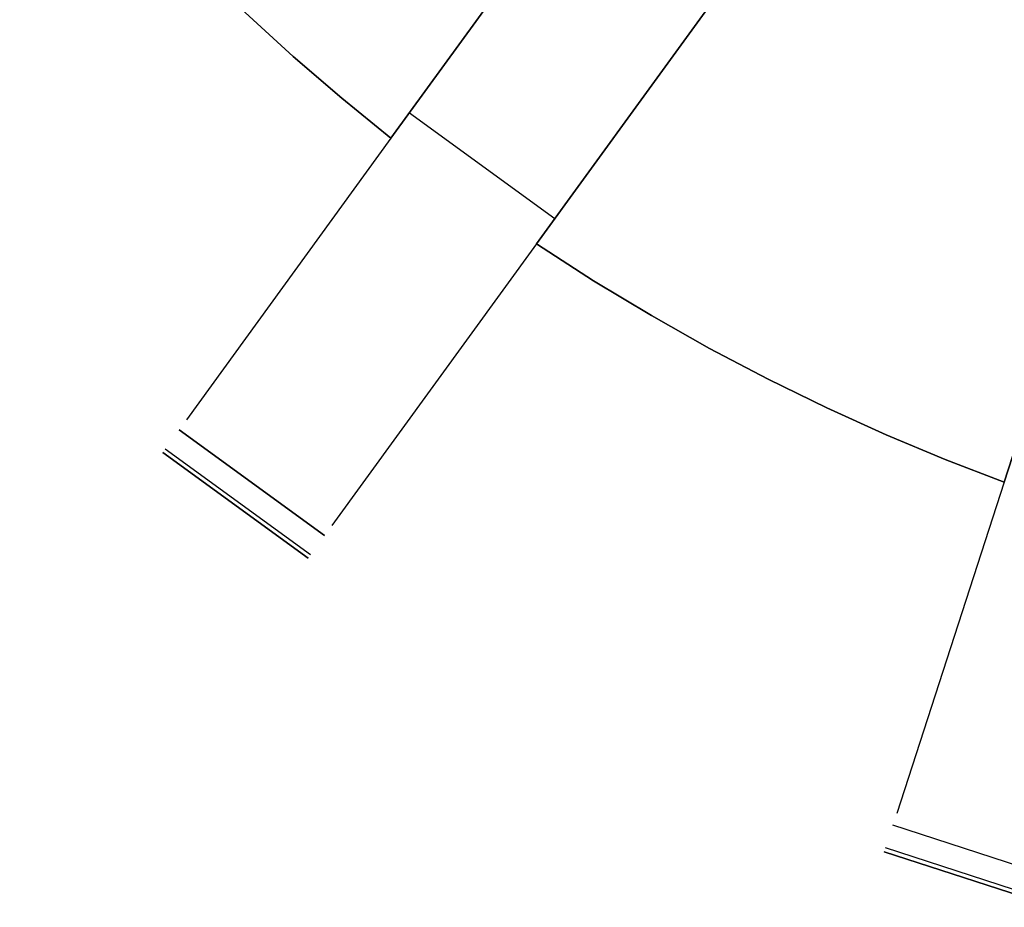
# Model space of a CAD drawing. Header units: millimetres. Extents: x 567 to 919, y 2269 to 2620.
# Tile 1 of 17: x 625 to 691, y 2275 to 2335. Entities that reach past the tile are written whole.
import ezdxf

# ---------------------------------------------------------------- set-up
doc = ezdxf.new("R2010")
doc.units = ezdxf.units.MM

msp = doc.modelspace()

# ---------------------------------------------------------------- linework, layer by layer
at = {"extrusion": (0.889572, -0.32285, -0.323156)}
for points in [[(2469.638, -54.375), (2385.771, -129.052)], [(2467.979, -52.512), (2384.112, -127.189)], [(2382.453, -125.325), (2466.32, -50.648)]]:
    msp.add_lwpolyline(points, dxfattribs=at)
at = {"extrusion": (0.970735, -0.182849, -0.155688)}
for points in [[(2454.497, 39.519), (2367.94, -32.024)], [(2453.731, 40.445), (2367.174, -31.097)]]:
    msp.add_lwpolyline(points, dxfattribs=at)
for points in [[(625.498, 2351.411), (628.365, 2347.891), (631.311, 2344.489), (634.328, 2341.207), (637.411, 2338.047), (640.554, 2335.009), (643.749, 2332.094), (646.992, 2329.302), (650.276, 2326.634)], [(625.498, 2351.411), (628.365, 2347.891), (631.311, 2344.489), (634.328, 2341.207), (637.411, 2338.047), (640.554, 2335.009), (643.749, 2332.094), (646.992, 2329.302), (650.276, 2326.634)], [(650.276, 2326.634), (646.992, 2329.302), (643.749, 2332.094), (640.554, 2335.009), (637.411, 2338.047), (634.328, 2341.207), (631.311, 2344.489), (628.365, 2347.891), (625.498, 2351.411)], [(625.498, 2351.411), (628.365, 2347.891), (631.311, 2344.489), (634.328, 2341.207), (637.411, 2338.047), (640.554, 2335.009), (643.749, 2332.094), (646.992, 2329.302), (650.276, 2326.634)], [(650.276, 2326.634), (646.992, 2329.302), (643.749, 2332.094), (640.554, 2335.009), (637.411, 2338.047), (634.328, 2341.207), (631.311, 2344.489), (628.365, 2347.891), (625.498, 2351.411)], [(650.276, 2326.634), (646.992, 2329.302), (643.749, 2332.094), (640.554, 2335.009), (637.411, 2338.047), (634.328, 2341.207), (631.311, 2344.489), (628.365, 2347.891), (625.498, 2351.411)], [(672.844, 2337.282), (666.967, 2329.191)], [(666.967, 2329.191), (672.844, 2337.282)], [(672.844, 2337.282), (666.967, 2329.191)], [(666.967, 2329.191), (672.844, 2337.282)], [(650.276, 2326.634), (657.258, 2336.245)], [(657.258, 2336.245), (650.276, 2326.634)], [(650.276, 2326.634), (657.258, 2336.245)], [(657.258, 2336.245), (650.276, 2326.634)], [(666.967, 2329.191), (659.984, 2319.58)], [(659.984, 2319.58), (666.967, 2329.191)], [(666.967, 2329.191), (659.984, 2319.58)], [(659.984, 2319.58), (666.967, 2329.191)], [(651.508, 2328.33), (661.216, 2321.277)], [(650.276, 2326.634), (636.62, 2307.839)], [(659.984, 2319.58), (646.329, 2300.786)], [(659.984, 2319.58), (663.798, 2317.118), (667.651, 2314.793), (671.535, 2312.604), (675.444, 2310.551), (679.371, 2308.633), (683.311, 2306.849), (687.258, 2305.196), (691.205, 2303.672)], [(659.984, 2319.58), (663.798, 2317.118), (667.651, 2314.793), (671.535, 2312.604), (675.444, 2310.551), (679.371, 2308.633), (683.311, 2306.849), (687.258, 2305.196), (691.205, 2303.672)], [(691.205, 2303.672), (687.258, 2305.196), (683.311, 2306.849), (679.371, 2308.633), (675.444, 2310.551), (671.535, 2312.604), (667.651, 2314.793), (663.798, 2317.118), (659.984, 2319.58)], [(659.984, 2319.58), (663.798, 2317.118), (667.651, 2314.793), (671.535, 2312.604), (675.444, 2310.551), (679.371, 2308.633), (683.311, 2306.849), (687.258, 2305.196), (691.205, 2303.672)], [(691.205, 2303.672), (687.258, 2305.196), (683.311, 2306.849), (679.371, 2308.633), (675.444, 2310.551), (671.535, 2312.604), (667.651, 2314.793), (663.798, 2317.118), (659.984, 2319.58)], [(691.205, 2303.672), (687.258, 2305.196), (683.311, 2306.849), (679.371, 2308.633), (675.444, 2310.551), (671.535, 2312.604), (667.651, 2314.793), (663.798, 2317.118), (659.984, 2319.58)], [(691.205, 2303.672), (694.876, 2314.971)], [(694.876, 2314.971), (691.205, 2303.672)], [(691.205, 2303.672), (694.876, 2314.971)], [(694.876, 2314.971), (691.205, 2303.672)], [(645.839, 2300.112), (636.131, 2307.165)], [(636.131, 2307.165), (645.839, 2300.112)], [(644.749, 2298.612), (635.041, 2305.666)], [(644.749, 2298.612), (635.041, 2305.666)], [(635.041, 2305.666), (644.749, 2298.612)], [(644.91, 2298.833), (635.201, 2305.886)], [(691.205, 2303.672), (684.026, 2281.578)], [(695.181, 2277.077), (683.769, 2280.785)], [(694.609, 2275.315), (683.196, 2279.023)], [(694.609, 2275.315), (683.196, 2279.023)], [(683.196, 2279.023), (694.609, 2275.315)], [(694.693, 2275.574), (683.28, 2279.282)]]:
    msp.add_lwpolyline(points)
at = {"extrusion": (0.981519, -0.051352, 0.184345)}
for points in [[(2335.925, -242.636), (2382.455, -406.585)], [(2332.656, -243.564), (2379.187, -407.513)], [(2375.919, -408.441), (2329.388, -244.491)]]:
    msp.add_lwpolyline(points, dxfattribs=at)
at = {"extrusion": (0.994926, -0.03131, 0.09561)}
for points in [[(2299.646, -208.241), (2352.928, -370.122)], [(2297.972, -208.792), (2351.255, -370.673)]]:
    msp.add_lwpolyline(points, dxfattribs=at)
at = {"extrusion": (1, 0, 0)}
for points in [[(2326.634, -94), (2326.634, -106)], [(2326.634, -146), (2326.634, -158)], [(2319.58, -94), (2319.58, -106)], [(2319.58, -146), (2319.58, -158)], [(2305.666, -75.67), (2305.666, -148.861)], [(2303.672, -94), (2303.672, -106)], [(2303.672, -146), (2303.672, -158)], [(2302.139, -75.67), (2302.139, -148.861)], [(2298.612, -148.861), (2298.612, -75.67)], [(2279.023, -75.67), (2279.023, -148.861)], [(2277.169, -75.67), (2277.169, -148.861)]]:
    msp.add_lwpolyline(points, dxfattribs=at)
at = {"extrusion": (0.809017, -0.587785, 4.99202e-15)}
msp.add_lwpolyline([(2240.444, -71.785), (2240.313, -71.895), (2240.186, -72.009), (2240.062, -72.128), (2239.943, -72.251), (2239.828, -72.377), (2239.718, -72.508), (2239.612, -72.643), (2239.51, -72.78), (2239.414, -72.922), (2239.322, -73.066), (2239.236, -73.214), (2239.154, -73.365), (2239.078, -73.518), (2239.007, -73.674), (2238.941, -73.832), (2238.881, -73.992), (2238.826, -74.154), (2238.777, -74.318), (2238.733, -74.484), (2238.696, -74.65), (2238.664, -74.819), (2238.637, -74.988), (2238.617, -75.158), (2238.602, -75.328), (2238.594, -75.499), (2238.591, -75.67)], dxfattribs=at)
at = {"extrusion": (0.809017, -0.587785, 2.92786e-13)}
msp.add_lwpolyline([(2238.591, -148.861), (2238.593, -149.026), (2238.602, -149.192), (2238.615, -149.357), (2238.635, -149.522), (2238.659, -149.686), (2238.689, -149.849), (2238.725, -150.011), (2238.766, -150.172), (2238.812, -150.331), (2238.863, -150.488)], dxfattribs=at)
at = {"extrusion": (0.809017, -0.587785, 2.63536e-14)}
msp.add_lwpolyline([(2240.444, -71.785), (2240.313, -71.895), (2240.186, -72.009), (2240.062, -72.128), (2239.943, -72.251), (2239.828, -72.377), (2239.718, -72.508), (2239.612, -72.643), (2239.51, -72.78), (2239.414, -72.922), (2239.322, -73.066), (2239.236, -73.214), (2239.154, -73.365), (2239.078, -73.518), (2239.007, -73.674), (2238.941, -73.832), (2238.881, -73.992), (2238.826, -74.154), (2238.777, -74.318), (2238.733, -74.484), (2238.696, -74.65), (2238.664, -74.819), (2238.637, -74.988), (2238.617, -75.158), (2238.602, -75.328), (2238.594, -75.499), (2238.591, -75.67)], dxfattribs=at)
at = {"extrusion": (0.809017, -0.587785, -2.56192e-13)}
msp.add_lwpolyline([(2238.591, -148.861), (2238.593, -149.026), (2238.602, -149.192), (2238.615, -149.357), (2238.635, -149.522), (2238.659, -149.686), (2238.689, -149.849), (2238.725, -150.011), (2238.766, -150.172), (2238.812, -150.331), (2238.863, -150.488)], dxfattribs=at)
at = {"extrusion": (0.809017, -0.587785, -1.09246e-13)}
msp.add_lwpolyline([(2238.591, -75.67), (2238.594, -75.499), (2238.602, -75.328), (2238.617, -75.158), (2238.637, -74.988), (2238.664, -74.819), (2238.696, -74.65), (2238.733, -74.484), (2238.777, -74.318), (2238.826, -74.154), (2238.881, -73.992), (2238.941, -73.832), (2239.007, -73.674), (2239.078, -73.518), (2239.154, -73.365), (2239.236, -73.214), (2239.322, -73.066), (2239.414, -72.922), (2239.51, -72.78), (2239.612, -72.643), (2239.718, -72.508), (2239.828, -72.377), (2239.943, -72.251), (2240.062, -72.128), (2240.186, -72.009), (2240.313, -71.895), (2240.444, -71.785)], dxfattribs=at)
at = {"extrusion": (0.809017, -0.587785, -2.04163e-13)}
msp.add_lwpolyline([(2238.863, -150.488), (2238.812, -150.331), (2238.766, -150.172), (2238.725, -150.011), (2238.689, -149.849), (2238.659, -149.686), (2238.635, -149.522), (2238.615, -149.357), (2238.602, -149.192), (2238.593, -149.026), (2238.591, -148.861)], dxfattribs=at)
at = {"extrusion": (0.951057, -0.309017, 5.69404e-14)}
msp.add_lwpolyline([(2380.452, -71.785), (2380.321, -71.895), (2380.194, -72.009), (2380.07, -72.128), (2379.951, -72.251), (2379.836, -72.377), (2379.726, -72.508), (2379.62, -72.643), (2379.518, -72.78), (2379.422, -72.922), (2379.33, -73.066), (2379.244, -73.214), (2379.162, -73.365), (2379.086, -73.518), (2379.015, -73.674), (2378.949, -73.832), (2378.889, -73.992), (2378.834, -74.154), (2378.785, -74.318), (2378.742, -74.484), (2378.704, -74.65), (2378.672, -74.819), (2378.645, -74.988), (2378.625, -75.158), (2378.61, -75.328), (2378.602, -75.499), (2378.599, -75.67)], dxfattribs=at)
at = {"extrusion": (0.951057, -0.309017, 4.46535e-13)}
msp.add_lwpolyline([(2378.599, -148.861), (2378.601, -149.026), (2378.61, -149.192), (2378.623, -149.357), (2378.643, -149.522), (2378.667, -149.686), (2378.697, -149.849), (2378.733, -150.011), (2378.774, -150.172), (2378.82, -150.331), (2378.871, -150.488)], dxfattribs=at)
at = {"extrusion": (0.951057, -0.309017, 1.44954e-14)}
msp.add_lwpolyline([(2380.452, -71.785), (2380.321, -71.895), (2380.194, -72.009), (2380.07, -72.128), (2379.951, -72.251), (2379.836, -72.377), (2379.726, -72.508), (2379.62, -72.643), (2379.518, -72.78), (2379.422, -72.922), (2379.33, -73.066), (2379.244, -73.214), (2379.162, -73.365), (2379.086, -73.518), (2379.015, -73.674), (2378.949, -73.832), (2378.889, -73.992), (2378.834, -74.154), (2378.785, -74.318), (2378.742, -74.484), (2378.704, -74.65), (2378.672, -74.819), (2378.645, -74.988), (2378.625, -75.158), (2378.61, -75.328), (2378.602, -75.499), (2378.599, -75.67)], dxfattribs=at)
at = {"extrusion": (0.951057, -0.309017, 5.70675e-14)}
msp.add_lwpolyline([(2378.599, -148.861), (2378.601, -149.026), (2378.61, -149.192), (2378.623, -149.357), (2378.643, -149.522), (2378.667, -149.686), (2378.697, -149.849), (2378.733, -150.011), (2378.774, -150.172), (2378.82, -150.331), (2378.871, -150.488)], dxfattribs=at)

doc.saveas('drawing.dxf')
